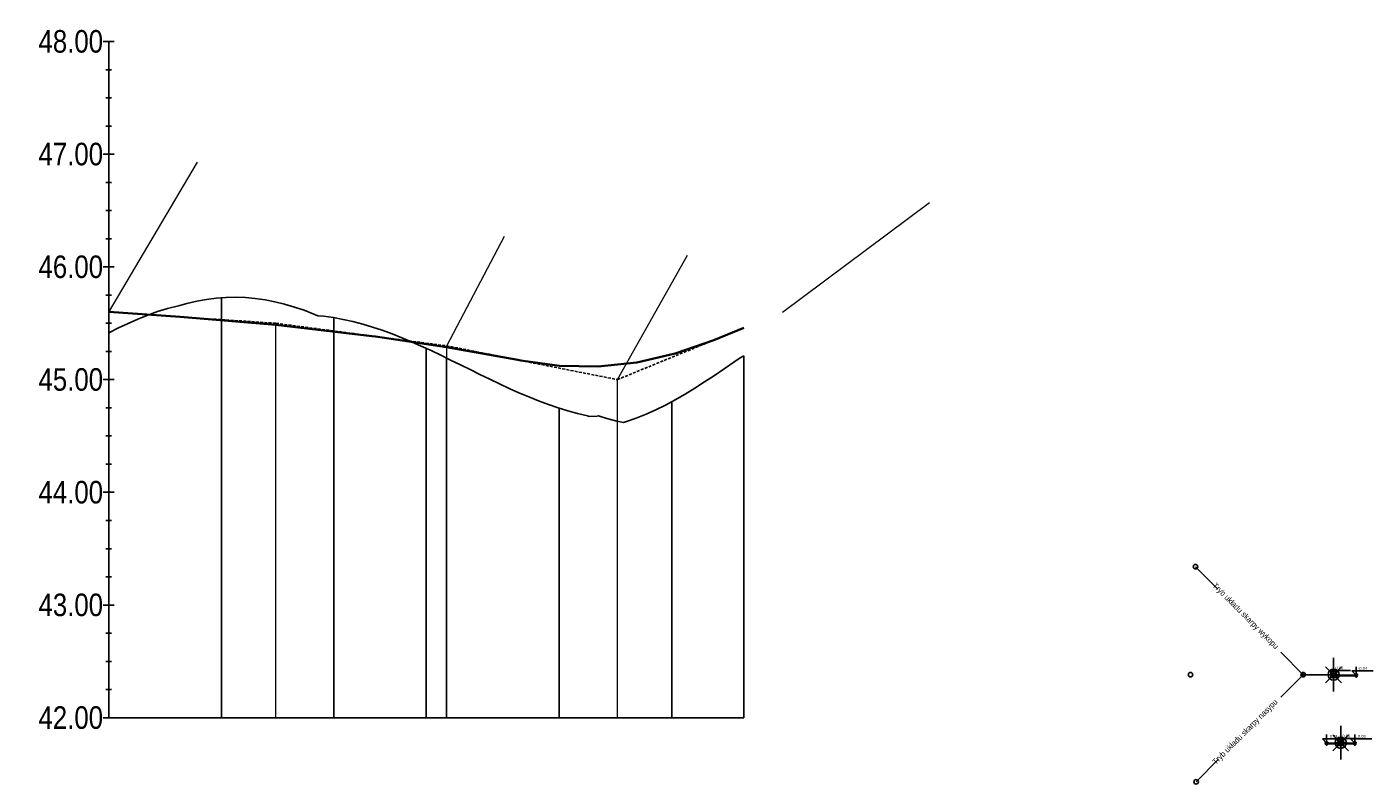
# Model space of a CAD drawing. Header units: metres. Extents: x 0 to 5465380, y 0 to 5925815.
# Tile 128 of 141: x 5464170 to 5464290, y 5925580 to 5925647. Entities that reach past the tile are written whole.
import ezdxf

# ---------------------------------------------------------------- set-up
doc = ezdxf.new("R2010")
doc.units = ezdxf.units.M
doc.linetypes.add('HIDDEN', pattern=[0.375, 0.25, -0.125])
doc.layers.add('$DR - spadki nawierzchni', color=250, linetype='Continuous', lineweight=0)
for name, color, linetype in [('$DR - wymiary', 7, 'Continuous'), ('AecObjExplode_rys 1_Vport_D5A', 7, 'Continuous'), ('AecObjExplode_rys 3_Vport_DDD', 7, 'Continuous'), ('AecObjExplode_rys 4_Vport_E22', 7, 'Continuous'), ('C-DROGI-PROFILE', 7, 'Continuous'), ('C-DROGI-PROFILE-WIDOKI', 7, 'Continuous'), ('C-DROGI-ZESPOLY', 7, 'Continuous')]:
    doc.layers.add(name, color=color, linetype=linetype)
doc.styles.add('ARIAL 2', font='ARIALN.TTF')
doc.styles.get("Standard").update_dxf_attribs({"font": 'arial.ttf'})

# ---------------------------------------------------------------- blocks, each defined once
blk = doc.blocks.new('kota')
at = {"color": 0, "linetype": 'ByBlock', "lineweight": -2}
for p, q in [((2, 0.5), (-0.5, 0.5)), ((-0.5, 0.5), (0, 0)), ((0, 0), (0, 1))]:
    blk.add_line(p, q, dxfattribs=at)
blk = doc.blocks.new('AecObjExplode_rys 1_Vport_D5A')
at = {"layer": 'C-DROGI-ZESPOLY', "linetype": 'Continuous', "lineweight": -3}
for points in [[(5464286.41, 5925589.48), (5464288.41, 5925589.44), (5464288.41, 5925589.34), (5464286.41, 5925589.38)], [(5464287.04, 5925583.44), (5464285.79, 5925583.41), (5464285.79, 5925583.31), (5464287.04, 5925583.34)], [(5464287.04, 5925583.44), (5464288.29, 5925583.41), (5464288.29, 5925583.31), (5464287.04, 5925583.34)]]:
    blk.add_hatch(color=255, dxfattribs=at).paths.add_polyline_path(points)
at = {"layer": '$DR - wymiary', "color": 1, "linetype": 'Continuous', "lineweight": -3}
for p, q in [((5464276.14, 5925597.06), (5464274.14, 5925599.06)), ((5464283.71, 5925589.48), (5464281.71, 5925591.48)), ((5464283.71, 5925589.48), (5464281.71, 5925587.48)), ((5464276.2, 5925581.97), (5464274.2, 5925579.97))]:
    blk.add_line(p, q, dxfattribs=at)
at = {"layer": 'C-DROGI-PROFILE', "color": 94, "linetype": 'Continuous', "lineweight": -3}
for p, q in [((5464185.48, 5925622.62), (5464186.34, 5925622.78)), ((5464186.34, 5925622.78), (5464187.21, 5925622.89)), ((5464187.21, 5925622.89), (5464188.08, 5925622.95)), ((5464188.08, 5925622.95), (5464188.95, 5925622.97)), ((5464188.95, 5925622.97), (5464189.81, 5925622.94)), ((5464189.81, 5925622.94), (5464190.68, 5925622.86)), ((5464190.68, 5925622.86), (5464191.55, 5925622.74)), ((5464191.55, 5925622.74), (5464192.41, 5925622.57)), ((5464181.14, 5925621.38), (5464182.01, 5925621.69)), ((5464182.01, 5925621.69), (5464182.88, 5925621.96)), ((5464182.88, 5925621.96), (5464183.74, 5925622.19)), ((5464183.74, 5925622.19), (5464183.98, 5925622.25)), ((5464183.98, 5925622.25), (5464184.61, 5925622.42)), ((5464184.61, 5925622.42), (5464185.48, 5925622.62)), ((5464192.41, 5925622.57), (5464193.28, 5925622.36)), ((5464193.28, 5925622.36), (5464194.15, 5925622.1)), ((5464194.15, 5925622.1), (5464195.02, 5925621.81)), ((5464195.02, 5925621.81), (5464195.88, 5925621.47)), ((5464178.54, 5925620.24), (5464179.41, 5925620.65)), ((5464179.41, 5925620.65), (5464180.27, 5925621.03)), ((5464180.27, 5925621.03), (5464181.14, 5925621.38)), ((5464195.88, 5925621.47), (5464196.23, 5925621.32)), ((5464196.23, 5925621.32), (5464196.75, 5925621.28)), ((5464196.75, 5925621.28), (5464197.62, 5925621.16)), ((5464197.62, 5925621.16), (5464198.48, 5925621)), ((5464198.48, 5925621), (5464199.35, 5925620.81)), ((5464199.35, 5925620.81), (5464200.22, 5925620.58)), ((5464200.22, 5925620.58), (5464201.09, 5925620.32)), ((5464177.67, 5925619.81), (5464178.54, 5925620.24)), ((5464201.09, 5925620.32), (5464201.95, 5925620.04)), ((5464201.95, 5925620.04), (5464202.82, 5925619.72)), ((5464202.82, 5925619.72), (5464203.69, 5925619.38)), ((5464203.69, 5925619.38), (5464204.55, 5925619.02)), ((5464204.55, 5925619.02), (5464205.42, 5925618.63)), ((5464205.42, 5925618.63), (5464206.29, 5925618.24)), ((5464206.29, 5925618.24), (5464207.16, 5925617.83)), ((5464207.16, 5925617.83), (5464208.02, 5925617.4)), ((5464208.02, 5925617.4), (5464208.89, 5925616.98)), ((5464208.89, 5925616.98), (5464209.76, 5925616.55)), ((5464232.3, 5925616.61), (5464233.17, 5925617.21)), ((5464233.17, 5925617.21), (5464233.73, 5925617.6)), ((5464233.73, 5925617.6), (5464234.04, 5925617.78)), ((5464209.76, 5925616.55), (5464210.62, 5925616.12)), ((5464210.62, 5925616.12), (5464211.49, 5925615.7)), ((5464211.49, 5925615.7), (5464212.36, 5925615.28)), ((5464230.57, 5925615.45), (5464231.44, 5925616.02)), ((5464231.44, 5925616.02), (5464232.3, 5925616.61)), ((5464212.36, 5925615.28), (5464213.23, 5925614.88)), ((5464213.23, 5925614.88), (5464214.09, 5925614.49)), ((5464214.09, 5925614.49), (5464214.96, 5925614.12)), ((5464228.84, 5925614.37), (5464229.7, 5925614.9)), ((5464229.7, 5925614.9), (5464230.57, 5925615.45)), ((5464214.96, 5925614.12), (5464215.83, 5925613.77)), ((5464215.83, 5925613.77), (5464216.7, 5925613.45)), ((5464216.7, 5925613.45), (5464217.56, 5925613.15)), ((5464226.23, 5925612.97), (5464227.1, 5925613.4)), ((5464227.1, 5925613.4), (5464227.97, 5925613.87)), ((5464227.97, 5925613.87), (5464228.84, 5925614.37)), ((5464217.56, 5925613.15), (5464218.43, 5925612.88)), ((5464218.43, 5925612.88), (5464219.3, 5925612.64)), ((5464219.3, 5925612.64), (5464220.16, 5925612.44)), ((5464220.16, 5925612.44), (5464220.33, 5925612.4)), ((5464220.33, 5925612.4), (5464221.03, 5925612.43)), ((5464221.03, 5925612.43), (5464221.15, 5925612.44)), ((5464221.15, 5925612.44), (5464221.9, 5925612.21)), ((5464221.9, 5925612.21), (5464222.77, 5925611.98)), ((5464222.77, 5925611.98), (5464223.36, 5925611.86)), ((5464223.63, 5925611.94), (5464224.5, 5925612.24)), ((5464224.5, 5925612.24), (5464225.37, 5925612.58)), ((5464225.37, 5925612.58), (5464226.23, 5925612.97)), ((5464223.36, 5925611.86), (5464223.63, 5925611.94))]:
    blk.add_line(p, q, dxfattribs=at)
at = {"layer": 'C-DROGI-PROFILE', "color": 190, "linetype": 'Continuous', "lineweight": 35}
for p, q in [((5464177.67, 5925621.66), (5464184.01, 5925621.23)), ((5464201.04, 5925619.53), (5464201.34, 5925619.49)), ((5464231.39, 5925619.17), (5464234.04, 5925620.25)), ((5464214, 5925617.41), (5464214.26, 5925617.35))]:
    blk.add_line(p, q, dxfattribs=at)
at = {"layer": 'C-DROGI-PROFILE', "color": 7, "linetype": 'HIDDEN', "lineweight": -3}
for p, q in [((5464184.01, 5925621.23), (5464192.52, 5925620.66)), ((5464192.52, 5925620.66), (5464201.04, 5925619.53)), ((5464201.34, 5925619.49), (5464207.67, 5925618.66)), ((5464222.83, 5925615.66), (5464231.39, 5925619.17)), ((5464207.67, 5925618.66), (5464214, 5925617.41)), ((5464214.26, 5925617.35), (5464222.83, 5925615.66))]:
    blk.add_line(p, q, dxfattribs=at)
at = {"layer": 'C-DROGI-PROFILE', "color": 4, "linetype": 'Continuous', "lineweight": 35}
for points in [[(5464184.01, 5925621.23), (5464192.52, 5925620.52), (5464201.04, 5925619.53)], [(5464201.34, 5925619.49), (5464207.67, 5925618.55), (5464214, 5925617.41)], [(5464214.26, 5925617.35), (5464217.69, 5925616.88), (5464221.12, 5925616.83), (5464224.54, 5925617.19), (5464227.97, 5925617.97), (5464231.39, 5925619.17)]]:
    blk.add_lwpolyline(points, dxfattribs=at)
at = {"layer": 'C-DROGI-PROFILE-WIDOKI', "color": 7, "linetype": 'Continuous', "lineweight": -3}
for p, q in [((5464177.17, 5925645.66), (5464178.17, 5925645.66)), ((5464177.67, 5925585.66), (5464177.67, 5925645.66)), ((5464177.42, 5925643.16), (5464177.92, 5925643.16)), ((5464177.42, 5925640.66), (5464177.92, 5925640.66)), ((5464177.42, 5925638.16), (5464177.92, 5925638.16)), ((5464177.17, 5925635.66), (5464178.17, 5925635.66)), ((5464177.42, 5925633.16), (5464177.92, 5925633.16)), ((5464177.42, 5925630.66), (5464177.92, 5925630.66)), ((5464177.42, 5925628.16), (5464177.92, 5925628.16)), ((5464177.17, 5925625.66), (5464178.17, 5925625.66)), ((5464177.42, 5925623.16), (5464177.92, 5925623.16)), ((5464187.67, 5925585.66), (5464187.67, 5925622.92)), ((5464177.42, 5925620.66), (5464177.92, 5925620.66)), ((5464197.67, 5925585.66), (5464197.67, 5925621.15)), ((5464177.42, 5925618.16), (5464177.92, 5925618.16)), ((5464207.67, 5925585.66), (5464207.67, 5925617.58)), ((5464234.04, 5925585.66), (5464234.04, 5925617.78)), ((5464177.17, 5925615.66), (5464178.17, 5925615.66)), ((5464227.67, 5925585.66), (5464227.67, 5925613.71)), ((5464177.42, 5925613.16), (5464177.92, 5925613.16)), ((5464217.67, 5925585.66), (5464217.67, 5925613.11)), ((5464177.42, 5925610.66), (5464177.92, 5925610.66)), ((5464177.42, 5925608.16), (5464177.92, 5925608.16)), ((5464177.17, 5925605.66), (5464178.17, 5925605.66)), ((5464177.42, 5925603.16), (5464177.92, 5925603.16)), ((5464177.42, 5925600.66), (5464177.92, 5925600.66)), ((5464177.42, 5925598.16), (5464177.92, 5925598.16)), ((5464177.17, 5925595.66), (5464178.17, 5925595.66)), ((5464177.42, 5925593.16), (5464177.92, 5925593.16)), ((5464177.42, 5925590.66), (5464177.92, 5925590.66)), ((5464177.42, 5925588.16), (5464177.92, 5925588.16)), ((5464177.17, 5925585.66), (5464234.04, 5925585.66))]:
    blk.add_line(p, q, dxfattribs=at)
at = {"layer": 'C-DROGI-PROFILE-WIDOKI', "color": 8, "linetype": 'Continuous', "lineweight": -3}
for p, q in [((5464177.67, 5925585.66), (5464177.67, 5925619.81)), ((5464205.86, 5925585.66), (5464205.86, 5925618.44)), ((5464234.04, 5925585.66), (5464234.04, 5925617.78))]:
    blk.add_line(p, q, dxfattribs=at)
at = {"layer": 'C-DROGI-ZESPOLY', "color": 1, "linetype": 'Continuous', "lineweight": -3}
for p, q in [((5464286.41, 5925590.98), (5464286.41, 5925587.98)), ((5464287.04, 5925584.94), (5464287.04, 5925581.94))]:
    blk.add_line(p, q, dxfattribs=at)
at = {"layer": 'C-DROGI-ZESPOLY', "color": 161, "linetype": 'Continuous', "lineweight": -3}
for p, q in [((5464286.41, 5925589.48), (5464283.71, 5925589.48)), ((5464286.41, 5925589.48), (5464288.41, 5925589.44)), ((5464287.04, 5925583.44), (5464285.79, 5925583.41)), ((5464287.04, 5925583.44), (5464288.29, 5925583.41))]:
    blk.add_line(p, q, dxfattribs=at)
at = {"layer": 'C-DROGI-ZESPOLY', "color": 6, "linetype": 'Continuous', "lineweight": -3}
for p, q in [((5464286.41, 5925589.48), (5464283.71, 5925589.48)), ((5464286.41, 5925589.38), (5464286.41, 5925589.48)), ((5464288.41, 5925589.34), (5464286.41, 5925589.38)), ((5464288.41, 5925589.44), (5464288.41, 5925589.34)), ((5464285.79, 5925583.41), (5464285.79, 5925583.31)), ((5464285.79, 5925583.31), (5464287.04, 5925583.34)), ((5464287.04, 5925583.34), (5464287.04, 5925583.44)), ((5464287.04, 5925583.34), (5464287.04, 5925583.44)), ((5464288.29, 5925583.31), (5464287.04, 5925583.34)), ((5464288.29, 5925583.41), (5464288.29, 5925583.31))]:
    blk.add_line(p, q, dxfattribs=at)
at = {"layer": 'C-DROGI-ZESPOLY', "color": 7, "linetype": 'Continuous', "lineweight": -3}
for p, q in [((5464285.7, 5925588.77), (5464287.12, 5925590.19)), ((5464285.7, 5925590.19), (5464287.12, 5925588.77)), ((5464285.91, 5925589.48), (5464286.91, 5925589.48)), ((5464286.41, 5925588.98), (5464286.41, 5925589.98)), ((5464286.33, 5925582.73), (5464287.74, 5925584.14)), ((5464286.33, 5925584.14), (5464287.74, 5925582.73)), ((5464286.54, 5925583.44), (5464287.54, 5925583.44)), ((5464287.04, 5925582.94), (5464287.04, 5925583.94))]:
    blk.add_line(p, q, dxfattribs=at)
at = {"layer": 'C-DROGI-ZESPOLY', "color": 9, "linetype": 'Continuous', "lineweight": -3}
for p, q in [((5464286.41, 5925589.48), (5464288.41, 5925589.44)), ((5464286.41, 5925589.38), (5464286.41, 5925589.48)), ((5464288.41, 5925589.34), (5464286.41, 5925589.38)), ((5464288.41, 5925589.44), (5464288.41, 5925589.34)), ((5464287.04, 5925583.44), (5464285.79, 5925583.41)), ((5464285.79, 5925583.41), (5464285.79, 5925583.31)), ((5464285.79, 5925583.31), (5464287.04, 5925583.34)), ((5464287.04, 5925583.44), (5464288.29, 5925583.41)), ((5464287.04, 5925583.34), (5464287.04, 5925583.44)), ((5464287.04, 5925583.34), (5464287.04, 5925583.44)), ((5464288.29, 5925583.31), (5464287.04, 5925583.34)), ((5464288.29, 5925583.41), (5464288.29, 5925583.31))]:
    blk.add_line(p, q, dxfattribs=at)
at = {"layer": 'C-DROGI-ZESPOLY', "color": 7, "linetype": 'Continuous', "lineweight": -3}
for points in [[(5464286.16, 5925589.23), (5464286.16, 5925589.73), (5464286.66, 5925589.73), (5464286.66, 5925589.23), (5464286.16, 5925589.23)], [(5464286.79, 5925583.19), (5464286.79, 5925583.69), (5464287.29, 5925583.69), (5464287.29, 5925583.19), (5464286.79, 5925583.19)]]:
    blk.add_lwpolyline(points, dxfattribs=at)
at = {"layer": 'C-DROGI-ZESPOLY', "color": 1, "linetype": 'Continuous', "lineweight": -3}
for centre, radius in [((5464274.14, 5925599.06), 0.2), ((5464273.71, 5925589.48), 0.2), ((5464283.71, 5925589.48), 0.2), ((5464286.41, 5925589.48), 0.125), ((5464288.41, 5925589.44), 0.125), ((5464285.79, 5925583.41), 0.125), ((5464287.04, 5925583.44), 0.125), ((5464287.04, 5925583.44), 0.125), ((5464288.29, 5925583.41), 0.125), ((5464274.2, 5925579.97), 0.2)]:
    blk.add_circle(centre, radius, dxfattribs=at)
at = {"layer": 'C-DROGI-ZESPOLY', "color": 9, "linetype": 'Continuous', "lineweight": -3}
blk.add_circle((5464283.71, 5925589.48), 0.075, dxfattribs=at)
at = {"layer": 'C-DROGI-ZESPOLY', "color": 7, "linetype": 'Continuous', "lineweight": -3}
for centre in [(5464286.41, 5925589.48), (5464287.04, 5925583.44)]:
    blk.add_circle(centre, 0.5, dxfattribs=at)
at = {"layer": 'C-DROGI-ZESPOLY', "color": 9, "linetype": 'HIDDEN', "lineweight": -3}
for centre in [(5464286.41, 5925589.48), (5464286.41, 5925589.38), (5464288.41, 5925589.34), (5464285.79, 5925583.31), (5464287.04, 5925583.34), (5464287.04, 5925583.34), (5464288.29, 5925583.31)]:
    blk.add_circle(centre, 0.075, dxfattribs=at)
at = {"layer": '$DR - wymiary', "color": 7, "linetype": 'Continuous', "lineweight": -3, "xscale": 0.7500000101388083, "yscale": 0.7500000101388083, "zscale": 0.7500000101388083}
for p in [(5464286.41, 5925589.48), (5464288.41, 5925589.44), (5464285.79, 5925583.41), (5464287.04, 5925583.44), (5464287.04, 5925583.44), (5464288.29, 5925583.41)]:
    blk.add_blockref('kota', p, dxfattribs=at)
at = {"layer": 'C-DROGI-PROFILE-WIDOKI', "color": 7, "linetype": 'Continuous', "lineweight": -3, "char_height": 2, "attachment_point": 6, "style": 'ARIAL 2'}
for s, insert in [('48.00', (5464177.17, 5925645.66)), ('47.00', (5464177.17, 5925635.66)), ('46.00', (5464177.17, 5925625.66)), ('45.00', (5464177.17, 5925615.66)), ('44.00', (5464177.17, 5925605.66)), ('43.00', (5464177.17, 5925595.66)), ('42.00', (5464177.17, 5925585.66))]:
    blk.add_mtext(s, dxfattribs=dict(at, insert=insert))
at = {"layer": 'C-DROGI-ZESPOLY', "color": 7, "linetype": 'Continuous', "lineweight": -3, "char_height": 0.5, "attachment_point": 6, "style": 'ARIAL 2'}
for s, insert, rotation in [('Tryb układu skarpy wykopu', (5464281.36, 5925591.84), 315), ('Tryb układu skarpy nasypu', (5464281.36, 5925587.13), 45)]:
    blk.add_mtext(s, dxfattribs=dict(at, insert=insert, rotation=rotation))
at = {"layer": 'C-DROGI-ZESPOLY', "color": 7, "linetype": 'Continuous', "lineweight": -3, "char_height": 0.25, "attachment_point": 7}
for s, insert in [('0.00', (5464286.58, 5925589.95)), ('-0.04', (5464288.58, 5925589.91)), ('-0.03', (5464285.95, 5925583.88)), ('0.00', (5464287.2, 5925583.9)), ('0.00', (5464287.2, 5925583.9)), ('-0.03', (5464288.45, 5925583.88))]:
    blk.add_mtext(s, dxfattribs=dict(at, insert=insert))
blk = doc.blocks.new('AecObjExplode_rys 4_Vport_E22')
at = {"layer": 'C-DROGI-ZESPOLY', "linetype": 'Continuous', "lineweight": -3}
for points in [[(5464286.41, 5925589.48), (5464288.41, 5925589.44), (5464288.41, 5925589.34), (5464286.41, 5925589.38)], [(5464287.04, 5925583.44), (5464285.79, 5925583.41), (5464285.79, 5925583.31), (5464287.04, 5925583.34)], [(5464287.04, 5925583.44), (5464288.29, 5925583.41), (5464288.29, 5925583.31), (5464287.04, 5925583.34)]]:
    blk.add_hatch(color=255, dxfattribs=at).paths.add_polyline_path(points)
at = {"layer": '$DR - wymiary', "color": 1, "linetype": 'Continuous', "lineweight": -3}
for p, q in [((5464276.14, 5925597.06), (5464274.14, 5925599.06)), ((5464283.71, 5925589.48), (5464281.71, 5925591.48)), ((5464283.71, 5925589.48), (5464281.71, 5925587.48)), ((5464276.2, 5925581.97), (5464274.2, 5925579.97))]:
    blk.add_line(p, q, dxfattribs=at)
at = {"layer": 'C-DROGI-PROFILE', "color": 94, "linetype": 'Continuous', "lineweight": -3}
for p, q in [((5464185.48, 5925622.62), (5464186.34, 5925622.78)), ((5464186.34, 5925622.78), (5464187.21, 5925622.89)), ((5464187.21, 5925622.89), (5464188.08, 5925622.95)), ((5464188.08, 5925622.95), (5464188.95, 5925622.97)), ((5464188.95, 5925622.97), (5464189.81, 5925622.94)), ((5464189.81, 5925622.94), (5464190.68, 5925622.86)), ((5464190.68, 5925622.86), (5464191.55, 5925622.74)), ((5464191.55, 5925622.74), (5464192.41, 5925622.57)), ((5464181.14, 5925621.38), (5464182.01, 5925621.69)), ((5464182.01, 5925621.69), (5464182.88, 5925621.96)), ((5464182.88, 5925621.96), (5464183.74, 5925622.19)), ((5464183.74, 5925622.19), (5464183.98, 5925622.25)), ((5464183.98, 5925622.25), (5464184.61, 5925622.42)), ((5464184.61, 5925622.42), (5464185.48, 5925622.62)), ((5464192.41, 5925622.57), (5464193.28, 5925622.36)), ((5464193.28, 5925622.36), (5464194.15, 5925622.1)), ((5464194.15, 5925622.1), (5464195.02, 5925621.81)), ((5464195.02, 5925621.81), (5464195.88, 5925621.47)), ((5464178.54, 5925620.24), (5464179.41, 5925620.65)), ((5464179.41, 5925620.65), (5464180.27, 5925621.03)), ((5464180.27, 5925621.03), (5464181.14, 5925621.38)), ((5464195.88, 5925621.47), (5464196.23, 5925621.32)), ((5464196.23, 5925621.32), (5464196.75, 5925621.28)), ((5464196.75, 5925621.28), (5464197.62, 5925621.16)), ((5464197.62, 5925621.16), (5464198.48, 5925621)), ((5464198.48, 5925621), (5464199.35, 5925620.81)), ((5464199.35, 5925620.81), (5464200.22, 5925620.58)), ((5464200.22, 5925620.58), (5464201.09, 5925620.32)), ((5464177.67, 5925619.81), (5464178.54, 5925620.24)), ((5464201.09, 5925620.32), (5464201.95, 5925620.04)), ((5464201.95, 5925620.04), (5464202.82, 5925619.72)), ((5464202.82, 5925619.72), (5464203.69, 5925619.38)), ((5464203.69, 5925619.38), (5464204.55, 5925619.02)), ((5464204.55, 5925619.02), (5464205.42, 5925618.63)), ((5464205.42, 5925618.63), (5464206.29, 5925618.24)), ((5464206.29, 5925618.24), (5464207.16, 5925617.83)), ((5464207.16, 5925617.83), (5464208.02, 5925617.4)), ((5464208.02, 5925617.4), (5464208.89, 5925616.98)), ((5464208.89, 5925616.98), (5464209.76, 5925616.55)), ((5464232.3, 5925616.61), (5464233.17, 5925617.21)), ((5464233.17, 5925617.21), (5464233.73, 5925617.6)), ((5464233.73, 5925617.6), (5464234.04, 5925617.78)), ((5464209.76, 5925616.55), (5464210.62, 5925616.12)), ((5464210.62, 5925616.12), (5464211.49, 5925615.7)), ((5464211.49, 5925615.7), (5464212.36, 5925615.28)), ((5464230.57, 5925615.45), (5464231.44, 5925616.02)), ((5464231.44, 5925616.02), (5464232.3, 5925616.61)), ((5464212.36, 5925615.28), (5464213.23, 5925614.88)), ((5464213.23, 5925614.88), (5464214.09, 5925614.49)), ((5464214.09, 5925614.49), (5464214.96, 5925614.12)), ((5464228.84, 5925614.37), (5464229.7, 5925614.9)), ((5464229.7, 5925614.9), (5464230.57, 5925615.45)), ((5464214.96, 5925614.12), (5464215.83, 5925613.77)), ((5464215.83, 5925613.77), (5464216.7, 5925613.45)), ((5464216.7, 5925613.45), (5464217.56, 5925613.15)), ((5464226.23, 5925612.97), (5464227.1, 5925613.4)), ((5464227.1, 5925613.4), (5464227.97, 5925613.87)), ((5464227.97, 5925613.87), (5464228.84, 5925614.37)), ((5464217.56, 5925613.15), (5464218.43, 5925612.88)), ((5464218.43, 5925612.88), (5464219.3, 5925612.64)), ((5464219.3, 5925612.64), (5464220.16, 5925612.44)), ((5464220.16, 5925612.44), (5464220.33, 5925612.4)), ((5464220.33, 5925612.4), (5464221.03, 5925612.43)), ((5464221.03, 5925612.43), (5464221.15, 5925612.44)), ((5464221.15, 5925612.44), (5464221.9, 5925612.21)), ((5464221.9, 5925612.21), (5464222.77, 5925611.98)), ((5464222.77, 5925611.98), (5464223.36, 5925611.86)), ((5464223.63, 5925611.94), (5464224.5, 5925612.24)), ((5464224.5, 5925612.24), (5464225.37, 5925612.58)), ((5464225.37, 5925612.58), (5464226.23, 5925612.97)), ((5464223.36, 5925611.86), (5464223.63, 5925611.94))]:
    blk.add_line(p, q, dxfattribs=at)
at = {"layer": 'C-DROGI-PROFILE', "color": 190, "linetype": 'Continuous', "lineweight": 35}
for p, q in [((5464177.67, 5925621.66), (5464184.01, 5925621.23)), ((5464201.04, 5925619.53), (5464201.34, 5925619.49)), ((5464231.39, 5925619.17), (5464234.04, 5925620.25)), ((5464214, 5925617.41), (5464214.26, 5925617.35))]:
    blk.add_line(p, q, dxfattribs=at)
at = {"layer": 'C-DROGI-PROFILE', "color": 7, "linetype": 'HIDDEN', "lineweight": -3}
for p, q in [((5464184.01, 5925621.23), (5464192.52, 5925620.66)), ((5464192.52, 5925620.66), (5464201.04, 5925619.53)), ((5464201.34, 5925619.49), (5464207.67, 5925618.66)), ((5464222.83, 5925615.66), (5464231.39, 5925619.17)), ((5464207.67, 5925618.66), (5464214, 5925617.41)), ((5464214.26, 5925617.35), (5464222.83, 5925615.66))]:
    blk.add_line(p, q, dxfattribs=at)
at = {"layer": 'C-DROGI-PROFILE', "color": 4, "linetype": 'Continuous', "lineweight": 35}
for points in [[(5464184.01, 5925621.23), (5464192.52, 5925620.52), (5464201.04, 5925619.53)], [(5464201.34, 5925619.49), (5464207.67, 5925618.55), (5464214, 5925617.41)], [(5464214.26, 5925617.35), (5464217.69, 5925616.88), (5464221.12, 5925616.83), (5464224.54, 5925617.19), (5464227.97, 5925617.97), (5464231.39, 5925619.17)]]:
    blk.add_lwpolyline(points, dxfattribs=at)
at = {"layer": 'C-DROGI-PROFILE-WIDOKI', "color": 7, "linetype": 'Continuous', "lineweight": -3}
for p, q in [((5464177.17, 5925645.66), (5464178.17, 5925645.66)), ((5464177.67, 5925585.66), (5464177.67, 5925645.66)), ((5464177.42, 5925643.16), (5464177.92, 5925643.16)), ((5464177.42, 5925640.66), (5464177.92, 5925640.66)), ((5464177.42, 5925638.16), (5464177.92, 5925638.16)), ((5464177.17, 5925635.66), (5464178.17, 5925635.66)), ((5464177.42, 5925633.16), (5464177.92, 5925633.16)), ((5464177.42, 5925630.66), (5464177.92, 5925630.66)), ((5464177.42, 5925628.16), (5464177.92, 5925628.16)), ((5464177.17, 5925625.66), (5464178.17, 5925625.66)), ((5464177.42, 5925623.16), (5464177.92, 5925623.16)), ((5464187.67, 5925585.66), (5464187.67, 5925622.92)), ((5464177.42, 5925620.66), (5464177.92, 5925620.66)), ((5464197.67, 5925585.66), (5464197.67, 5925621.15)), ((5464177.42, 5925618.16), (5464177.92, 5925618.16)), ((5464207.67, 5925585.66), (5464207.67, 5925617.58)), ((5464234.04, 5925585.66), (5464234.04, 5925617.78)), ((5464177.17, 5925615.66), (5464178.17, 5925615.66)), ((5464227.67, 5925585.66), (5464227.67, 5925613.71)), ((5464177.42, 5925613.16), (5464177.92, 5925613.16)), ((5464217.67, 5925585.66), (5464217.67, 5925613.11)), ((5464177.42, 5925610.66), (5464177.92, 5925610.66)), ((5464177.42, 5925608.16), (5464177.92, 5925608.16)), ((5464177.17, 5925605.66), (5464178.17, 5925605.66)), ((5464177.42, 5925603.16), (5464177.92, 5925603.16)), ((5464177.42, 5925600.66), (5464177.92, 5925600.66)), ((5464177.42, 5925598.16), (5464177.92, 5925598.16)), ((5464177.17, 5925595.66), (5464178.17, 5925595.66)), ((5464177.42, 5925593.16), (5464177.92, 5925593.16)), ((5464177.42, 5925590.66), (5464177.92, 5925590.66)), ((5464177.42, 5925588.16), (5464177.92, 5925588.16)), ((5464177.17, 5925585.66), (5464234.04, 5925585.66))]:
    blk.add_line(p, q, dxfattribs=at)
at = {"layer": 'C-DROGI-PROFILE-WIDOKI', "color": 8, "linetype": 'Continuous', "lineweight": -3}
for p, q in [((5464177.67, 5925585.66), (5464177.67, 5925619.81)), ((5464205.86, 5925585.66), (5464205.86, 5925618.44)), ((5464234.04, 5925585.66), (5464234.04, 5925617.78))]:
    blk.add_line(p, q, dxfattribs=at)
at = {"layer": 'C-DROGI-ZESPOLY', "color": 1, "linetype": 'Continuous', "lineweight": -3}
for p, q in [((5464286.41, 5925590.98), (5464286.41, 5925587.98)), ((5464287.04, 5925584.94), (5464287.04, 5925581.94))]:
    blk.add_line(p, q, dxfattribs=at)
at = {"layer": 'C-DROGI-ZESPOLY', "color": 161, "linetype": 'Continuous', "lineweight": -3}
for p, q in [((5464286.41, 5925589.48), (5464283.71, 5925589.48)), ((5464286.41, 5925589.48), (5464288.41, 5925589.44)), ((5464287.04, 5925583.44), (5464285.79, 5925583.41)), ((5464287.04, 5925583.44), (5464288.29, 5925583.41))]:
    blk.add_line(p, q, dxfattribs=at)
at = {"layer": 'C-DROGI-ZESPOLY', "color": 6, "linetype": 'Continuous', "lineweight": -3}
for p, q in [((5464286.41, 5925589.48), (5464283.71, 5925589.48)), ((5464286.41, 5925589.38), (5464286.41, 5925589.48)), ((5464288.41, 5925589.34), (5464286.41, 5925589.38)), ((5464288.41, 5925589.44), (5464288.41, 5925589.34)), ((5464285.79, 5925583.41), (5464285.79, 5925583.31)), ((5464285.79, 5925583.31), (5464287.04, 5925583.34)), ((5464287.04, 5925583.34), (5464287.04, 5925583.44)), ((5464287.04, 5925583.34), (5464287.04, 5925583.44)), ((5464288.29, 5925583.31), (5464287.04, 5925583.34)), ((5464288.29, 5925583.41), (5464288.29, 5925583.31))]:
    blk.add_line(p, q, dxfattribs=at)
at = {"layer": 'C-DROGI-ZESPOLY', "color": 7, "linetype": 'Continuous', "lineweight": -3}
for p, q in [((5464285.7, 5925588.77), (5464287.12, 5925590.19)), ((5464285.7, 5925590.19), (5464287.12, 5925588.77)), ((5464285.91, 5925589.48), (5464286.91, 5925589.48)), ((5464286.41, 5925588.98), (5464286.41, 5925589.98)), ((5464286.33, 5925582.73), (5464287.74, 5925584.14)), ((5464286.33, 5925584.14), (5464287.74, 5925582.73)), ((5464286.54, 5925583.44), (5464287.54, 5925583.44)), ((5464287.04, 5925582.94), (5464287.04, 5925583.94))]:
    blk.add_line(p, q, dxfattribs=at)
at = {"layer": 'C-DROGI-ZESPOLY', "color": 9, "linetype": 'Continuous', "lineweight": -3}
for p, q in [((5464286.41, 5925589.48), (5464288.41, 5925589.44)), ((5464286.41, 5925589.38), (5464286.41, 5925589.48)), ((5464288.41, 5925589.34), (5464286.41, 5925589.38)), ((5464288.41, 5925589.44), (5464288.41, 5925589.34)), ((5464287.04, 5925583.44), (5464285.79, 5925583.41)), ((5464285.79, 5925583.41), (5464285.79, 5925583.31)), ((5464285.79, 5925583.31), (5464287.04, 5925583.34)), ((5464287.04, 5925583.44), (5464288.29, 5925583.41)), ((5464287.04, 5925583.34), (5464287.04, 5925583.44)), ((5464287.04, 5925583.34), (5464287.04, 5925583.44)), ((5464288.29, 5925583.31), (5464287.04, 5925583.34)), ((5464288.29, 5925583.41), (5464288.29, 5925583.31))]:
    blk.add_line(p, q, dxfattribs=at)
at = {"layer": 'C-DROGI-ZESPOLY', "color": 7, "linetype": 'Continuous', "lineweight": -3}
for points in [[(5464286.16, 5925589.23), (5464286.16, 5925589.73), (5464286.66, 5925589.73), (5464286.66, 5925589.23), (5464286.16, 5925589.23)], [(5464286.79, 5925583.19), (5464286.79, 5925583.69), (5464287.29, 5925583.69), (5464287.29, 5925583.19), (5464286.79, 5925583.19)]]:
    blk.add_lwpolyline(points, dxfattribs=at)
at = {"layer": 'C-DROGI-ZESPOLY', "color": 1, "linetype": 'Continuous', "lineweight": -3}
for centre, radius in [((5464274.14, 5925599.06), 0.2), ((5464273.71, 5925589.48), 0.2), ((5464283.71, 5925589.48), 0.2), ((5464286.41, 5925589.48), 0.125), ((5464288.41, 5925589.44), 0.125), ((5464285.79, 5925583.41), 0.125), ((5464287.04, 5925583.44), 0.125), ((5464287.04, 5925583.44), 0.125), ((5464288.29, 5925583.41), 0.125), ((5464274.2, 5925579.97), 0.2)]:
    blk.add_circle(centre, radius, dxfattribs=at)
at = {"layer": 'C-DROGI-ZESPOLY', "color": 9, "linetype": 'Continuous', "lineweight": -3}
blk.add_circle((5464283.71, 5925589.48), 0.075, dxfattribs=at)
at = {"layer": 'C-DROGI-ZESPOLY', "color": 7, "linetype": 'Continuous', "lineweight": -3}
for centre in [(5464286.41, 5925589.48), (5464287.04, 5925583.44)]:
    blk.add_circle(centre, 0.5, dxfattribs=at)
at = {"layer": 'C-DROGI-ZESPOLY', "color": 9, "linetype": 'HIDDEN', "lineweight": -3}
for centre in [(5464286.41, 5925589.48), (5464286.41, 5925589.38), (5464288.41, 5925589.34), (5464285.79, 5925583.31), (5464287.04, 5925583.34), (5464287.04, 5925583.34), (5464288.29, 5925583.31)]:
    blk.add_circle(centre, 0.075, dxfattribs=at)
at = {"layer": '$DR - wymiary', "color": 7, "linetype": 'Continuous', "lineweight": -3, "xscale": 0.7500000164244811, "yscale": 0.7500000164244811, "zscale": 0.7500000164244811}
for p in [(5464286.41, 5925589.48), (5464288.41, 5925589.44), (5464285.79, 5925583.41), (5464287.04, 5925583.44), (5464287.04, 5925583.44), (5464288.29, 5925583.41)]:
    blk.add_blockref('kota', p, dxfattribs=at)
at = {"layer": 'C-DROGI-PROFILE-WIDOKI', "color": 7, "linetype": 'Continuous', "lineweight": -3, "char_height": 2, "attachment_point": 6, "style": 'ARIAL 2'}
for s, insert in [('48.00', (5464177.17, 5925645.66)), ('47.00', (5464177.17, 5925635.66)), ('46.00', (5464177.17, 5925625.66)), ('45.00', (5464177.17, 5925615.66)), ('44.00', (5464177.17, 5925605.66)), ('43.00', (5464177.17, 5925595.66)), ('42.00', (5464177.17, 5925585.66))]:
    blk.add_mtext(s, dxfattribs=dict(at, insert=insert))
at = {"layer": 'C-DROGI-ZESPOLY', "color": 7, "linetype": 'Continuous', "lineweight": -3, "char_height": 0.5, "attachment_point": 6, "style": 'ARIAL 2'}
for s, insert, rotation in [('Tryb układu skarpy wykopu', (5464281.36, 5925591.84), 315), ('Tryb układu skarpy nasypu', (5464281.36, 5925587.13), 45)]:
    blk.add_mtext(s, dxfattribs=dict(at, insert=insert, rotation=rotation))
at = {"layer": 'C-DROGI-ZESPOLY', "color": 7, "linetype": 'Continuous', "lineweight": -3, "char_height": 0.25, "attachment_point": 7}
for s, insert in [('0.00', (5464286.58, 5925589.95)), ('-0.04', (5464288.58, 5925589.91)), ('-0.03', (5464285.95, 5925583.88)), ('0.00', (5464287.2, 5925583.9)), ('0.00', (5464287.2, 5925583.9)), ('-0.03', (5464288.45, 5925583.88))]:
    blk.add_mtext(s, dxfattribs=dict(at, insert=insert))
blk = doc.blocks.new('AecObjExplode_rys 3_Vport_DDD')
at = {"layer": 'C-DROGI-ZESPOLY', "linetype": 'Continuous', "lineweight": -3}
for points in [[(5464286.41, 5925589.48), (5464288.41, 5925589.44), (5464288.41, 5925589.34), (5464286.41, 5925589.38)], [(5464287.04, 5925583.44), (5464285.79, 5925583.41), (5464285.79, 5925583.31), (5464287.04, 5925583.34)], [(5464287.04, 5925583.44), (5464288.29, 5925583.41), (5464288.29, 5925583.31), (5464287.04, 5925583.34)]]:
    blk.add_hatch(color=255, dxfattribs=at).paths.add_polyline_path(points)
at = {"layer": '$DR - wymiary', "color": 1, "linetype": 'Continuous', "lineweight": -3}
for p, q in [((5464276.14, 5925597.06), (5464274.14, 5925599.06)), ((5464283.71, 5925589.48), (5464281.71, 5925591.48)), ((5464283.71, 5925589.48), (5464281.71, 5925587.48)), ((5464276.2, 5925581.97), (5464274.2, 5925579.97))]:
    blk.add_line(p, q, dxfattribs=at)
at = {"layer": 'C-DROGI-PROFILE', "color": 94, "linetype": 'Continuous', "lineweight": -3}
for p, q in [((5464185.48, 5925622.62), (5464186.34, 5925622.78)), ((5464186.34, 5925622.78), (5464187.21, 5925622.89)), ((5464187.21, 5925622.89), (5464188.08, 5925622.95)), ((5464188.08, 5925622.95), (5464188.95, 5925622.97)), ((5464188.95, 5925622.97), (5464189.81, 5925622.94)), ((5464189.81, 5925622.94), (5464190.68, 5925622.86)), ((5464190.68, 5925622.86), (5464191.55, 5925622.74)), ((5464191.55, 5925622.74), (5464192.41, 5925622.57)), ((5464181.14, 5925621.38), (5464182.01, 5925621.69)), ((5464182.01, 5925621.69), (5464182.88, 5925621.96)), ((5464182.88, 5925621.96), (5464183.74, 5925622.19)), ((5464183.74, 5925622.19), (5464183.98, 5925622.25)), ((5464183.98, 5925622.25), (5464184.61, 5925622.42)), ((5464184.61, 5925622.42), (5464185.48, 5925622.62)), ((5464192.41, 5925622.57), (5464193.28, 5925622.36)), ((5464193.28, 5925622.36), (5464194.15, 5925622.1)), ((5464194.15, 5925622.1), (5464195.02, 5925621.81)), ((5464195.02, 5925621.81), (5464195.88, 5925621.47)), ((5464178.54, 5925620.24), (5464179.41, 5925620.65)), ((5464179.41, 5925620.65), (5464180.27, 5925621.03)), ((5464180.27, 5925621.03), (5464181.14, 5925621.38)), ((5464195.88, 5925621.47), (5464196.23, 5925621.32)), ((5464196.23, 5925621.32), (5464196.75, 5925621.28)), ((5464196.75, 5925621.28), (5464197.62, 5925621.16)), ((5464197.62, 5925621.16), (5464198.48, 5925621)), ((5464198.48, 5925621), (5464199.35, 5925620.81)), ((5464199.35, 5925620.81), (5464200.22, 5925620.58)), ((5464200.22, 5925620.58), (5464201.09, 5925620.32)), ((5464177.67, 5925619.81), (5464178.54, 5925620.24)), ((5464201.09, 5925620.32), (5464201.95, 5925620.04)), ((5464201.95, 5925620.04), (5464202.82, 5925619.72)), ((5464202.82, 5925619.72), (5464203.69, 5925619.38)), ((5464203.69, 5925619.38), (5464204.55, 5925619.02)), ((5464204.55, 5925619.02), (5464205.42, 5925618.63)), ((5464205.42, 5925618.63), (5464206.29, 5925618.24)), ((5464206.29, 5925618.24), (5464207.16, 5925617.83)), ((5464207.16, 5925617.83), (5464208.02, 5925617.4)), ((5464208.02, 5925617.4), (5464208.89, 5925616.98)), ((5464208.89, 5925616.98), (5464209.76, 5925616.55)), ((5464232.3, 5925616.61), (5464233.17, 5925617.21)), ((5464233.17, 5925617.21), (5464233.73, 5925617.6)), ((5464233.73, 5925617.6), (5464234.04, 5925617.78)), ((5464209.76, 5925616.55), (5464210.62, 5925616.12)), ((5464210.62, 5925616.12), (5464211.49, 5925615.7)), ((5464211.49, 5925615.7), (5464212.36, 5925615.28)), ((5464230.57, 5925615.45), (5464231.44, 5925616.02)), ((5464231.44, 5925616.02), (5464232.3, 5925616.61)), ((5464212.36, 5925615.28), (5464213.23, 5925614.88)), ((5464213.23, 5925614.88), (5464214.09, 5925614.49)), ((5464214.09, 5925614.49), (5464214.96, 5925614.12)), ((5464228.84, 5925614.37), (5464229.7, 5925614.9)), ((5464229.7, 5925614.9), (5464230.57, 5925615.45)), ((5464214.96, 5925614.12), (5464215.83, 5925613.77)), ((5464215.83, 5925613.77), (5464216.7, 5925613.45)), ((5464216.7, 5925613.45), (5464217.56, 5925613.15)), ((5464226.23, 5925612.97), (5464227.1, 5925613.4)), ((5464227.1, 5925613.4), (5464227.97, 5925613.87)), ((5464227.97, 5925613.87), (5464228.84, 5925614.37)), ((5464217.56, 5925613.15), (5464218.43, 5925612.88)), ((5464218.43, 5925612.88), (5464219.3, 5925612.64)), ((5464219.3, 5925612.64), (5464220.16, 5925612.44)), ((5464220.16, 5925612.44), (5464220.33, 5925612.4)), ((5464220.33, 5925612.4), (5464221.03, 5925612.43)), ((5464221.03, 5925612.43), (5464221.15, 5925612.44)), ((5464221.15, 5925612.44), (5464221.9, 5925612.21)), ((5464221.9, 5925612.21), (5464222.77, 5925611.98)), ((5464222.77, 5925611.98), (5464223.36, 5925611.86)), ((5464223.63, 5925611.94), (5464224.5, 5925612.24)), ((5464224.5, 5925612.24), (5464225.37, 5925612.58)), ((5464225.37, 5925612.58), (5464226.23, 5925612.97)), ((5464223.36, 5925611.86), (5464223.63, 5925611.94))]:
    blk.add_line(p, q, dxfattribs=at)
at = {"layer": 'C-DROGI-PROFILE', "color": 190, "linetype": 'Continuous', "lineweight": 35}
for p, q in [((5464177.67, 5925621.66), (5464184.01, 5925621.23)), ((5464201.04, 5925619.53), (5464201.34, 5925619.49)), ((5464231.39, 5925619.17), (5464234.04, 5925620.25)), ((5464214, 5925617.41), (5464214.26, 5925617.35))]:
    blk.add_line(p, q, dxfattribs=at)
at = {"layer": 'C-DROGI-PROFILE', "color": 7, "linetype": 'HIDDEN', "lineweight": -3}
for p, q in [((5464184.01, 5925621.23), (5464192.52, 5925620.66)), ((5464192.52, 5925620.66), (5464201.04, 5925619.53)), ((5464201.34, 5925619.49), (5464207.67, 5925618.66)), ((5464222.83, 5925615.66), (5464231.39, 5925619.17)), ((5464207.67, 5925618.66), (5464214, 5925617.41)), ((5464214.26, 5925617.35), (5464222.83, 5925615.66))]:
    blk.add_line(p, q, dxfattribs=at)
at = {"layer": 'C-DROGI-PROFILE', "color": 4, "linetype": 'Continuous', "lineweight": 35}
for points in [[(5464184.01, 5925621.23), (5464192.52, 5925620.52), (5464201.04, 5925619.53)], [(5464201.34, 5925619.49), (5464207.67, 5925618.55), (5464214, 5925617.41)], [(5464214.26, 5925617.35), (5464217.69, 5925616.88), (5464221.12, 5925616.83), (5464224.54, 5925617.19), (5464227.97, 5925617.97), (5464231.39, 5925619.17)]]:
    blk.add_lwpolyline(points, dxfattribs=at)
at = {"layer": 'C-DROGI-PROFILE-WIDOKI', "color": 7, "linetype": 'Continuous', "lineweight": -3}
for p, q in [((5464177.17, 5925645.66), (5464178.17, 5925645.66)), ((5464177.67, 5925585.66), (5464177.67, 5925645.66)), ((5464177.42, 5925643.16), (5464177.92, 5925643.16)), ((5464177.42, 5925640.66), (5464177.92, 5925640.66)), ((5464177.42, 5925638.16), (5464177.92, 5925638.16)), ((5464177.17, 5925635.66), (5464178.17, 5925635.66)), ((5464177.42, 5925633.16), (5464177.92, 5925633.16)), ((5464177.42, 5925630.66), (5464177.92, 5925630.66)), ((5464177.42, 5925628.16), (5464177.92, 5925628.16)), ((5464177.17, 5925625.66), (5464178.17, 5925625.66)), ((5464177.42, 5925623.16), (5464177.92, 5925623.16)), ((5464187.67, 5925585.66), (5464187.67, 5925622.92)), ((5464177.42, 5925620.66), (5464177.92, 5925620.66)), ((5464197.67, 5925585.66), (5464197.67, 5925621.15)), ((5464177.42, 5925618.16), (5464177.92, 5925618.16)), ((5464207.67, 5925585.66), (5464207.67, 5925617.58)), ((5464234.04, 5925585.66), (5464234.04, 5925617.78)), ((5464177.17, 5925615.66), (5464178.17, 5925615.66)), ((5464227.67, 5925585.66), (5464227.67, 5925613.71)), ((5464177.42, 5925613.16), (5464177.92, 5925613.16)), ((5464217.67, 5925585.66), (5464217.67, 5925613.11)), ((5464177.42, 5925610.66), (5464177.92, 5925610.66)), ((5464177.42, 5925608.16), (5464177.92, 5925608.16)), ((5464177.17, 5925605.66), (5464178.17, 5925605.66)), ((5464177.42, 5925603.16), (5464177.92, 5925603.16)), ((5464177.42, 5925600.66), (5464177.92, 5925600.66)), ((5464177.42, 5925598.16), (5464177.92, 5925598.16)), ((5464177.17, 5925595.66), (5464178.17, 5925595.66)), ((5464177.42, 5925593.16), (5464177.92, 5925593.16)), ((5464177.42, 5925590.66), (5464177.92, 5925590.66)), ((5464177.42, 5925588.16), (5464177.92, 5925588.16)), ((5464177.17, 5925585.66), (5464234.04, 5925585.66))]:
    blk.add_line(p, q, dxfattribs=at)
at = {"layer": 'C-DROGI-PROFILE-WIDOKI', "color": 8, "linetype": 'Continuous', "lineweight": -3}
for p, q in [((5464177.67, 5925585.66), (5464177.67, 5925619.81)), ((5464205.86, 5925585.66), (5464205.86, 5925618.44)), ((5464234.04, 5925585.66), (5464234.04, 5925617.78))]:
    blk.add_line(p, q, dxfattribs=at)
at = {"layer": 'C-DROGI-ZESPOLY', "color": 1, "linetype": 'Continuous', "lineweight": -3}
for p, q in [((5464286.41, 5925590.98), (5464286.41, 5925587.98)), ((5464287.04, 5925584.94), (5464287.04, 5925581.94))]:
    blk.add_line(p, q, dxfattribs=at)
at = {"layer": 'C-DROGI-ZESPOLY', "color": 161, "linetype": 'Continuous', "lineweight": -3}
for p, q in [((5464286.41, 5925589.48), (5464283.71, 5925589.48)), ((5464286.41, 5925589.48), (5464288.41, 5925589.44)), ((5464287.04, 5925583.44), (5464285.79, 5925583.41)), ((5464287.04, 5925583.44), (5464288.29, 5925583.41))]:
    blk.add_line(p, q, dxfattribs=at)
at = {"layer": 'C-DROGI-ZESPOLY', "color": 6, "linetype": 'Continuous', "lineweight": -3}
for p, q in [((5464286.41, 5925589.48), (5464283.71, 5925589.48)), ((5464286.41, 5925589.38), (5464286.41, 5925589.48)), ((5464288.41, 5925589.34), (5464286.41, 5925589.38)), ((5464288.41, 5925589.44), (5464288.41, 5925589.34)), ((5464285.79, 5925583.41), (5464285.79, 5925583.31)), ((5464285.79, 5925583.31), (5464287.04, 5925583.34)), ((5464287.04, 5925583.34), (5464287.04, 5925583.44)), ((5464287.04, 5925583.34), (5464287.04, 5925583.44)), ((5464288.29, 5925583.31), (5464287.04, 5925583.34)), ((5464288.29, 5925583.41), (5464288.29, 5925583.31))]:
    blk.add_line(p, q, dxfattribs=at)
at = {"layer": 'C-DROGI-ZESPOLY', "color": 7, "linetype": 'Continuous', "lineweight": -3}
for p, q in [((5464285.7, 5925588.77), (5464287.12, 5925590.19)), ((5464285.7, 5925590.19), (5464287.12, 5925588.77)), ((5464285.91, 5925589.48), (5464286.91, 5925589.48)), ((5464286.41, 5925588.98), (5464286.41, 5925589.98)), ((5464286.33, 5925582.73), (5464287.74, 5925584.14)), ((5464286.33, 5925584.14), (5464287.74, 5925582.73)), ((5464286.54, 5925583.44), (5464287.54, 5925583.44)), ((5464287.04, 5925582.94), (5464287.04, 5925583.94))]:
    blk.add_line(p, q, dxfattribs=at)
at = {"layer": 'C-DROGI-ZESPOLY', "color": 9, "linetype": 'Continuous', "lineweight": -3}
for p, q in [((5464286.41, 5925589.48), (5464288.41, 5925589.44)), ((5464286.41, 5925589.38), (5464286.41, 5925589.48)), ((5464288.41, 5925589.34), (5464286.41, 5925589.38)), ((5464288.41, 5925589.44), (5464288.41, 5925589.34)), ((5464287.04, 5925583.44), (5464285.79, 5925583.41)), ((5464285.79, 5925583.41), (5464285.79, 5925583.31)), ((5464285.79, 5925583.31), (5464287.04, 5925583.34)), ((5464287.04, 5925583.44), (5464288.29, 5925583.41)), ((5464287.04, 5925583.34), (5464287.04, 5925583.44)), ((5464287.04, 5925583.34), (5464287.04, 5925583.44)), ((5464288.29, 5925583.31), (5464287.04, 5925583.34)), ((5464288.29, 5925583.41), (5464288.29, 5925583.31))]:
    blk.add_line(p, q, dxfattribs=at)
at = {"layer": 'C-DROGI-ZESPOLY', "color": 7, "linetype": 'Continuous', "lineweight": -3}
for points in [[(5464286.16, 5925589.23), (5464286.16, 5925589.73), (5464286.66, 5925589.73), (5464286.66, 5925589.23), (5464286.16, 5925589.23)], [(5464286.79, 5925583.19), (5464286.79, 5925583.69), (5464287.29, 5925583.69), (5464287.29, 5925583.19), (5464286.79, 5925583.19)]]:
    blk.add_lwpolyline(points, dxfattribs=at)
at = {"layer": 'C-DROGI-ZESPOLY', "color": 1, "linetype": 'Continuous', "lineweight": -3}
for centre, radius in [((5464274.14, 5925599.06), 0.2), ((5464273.71, 5925589.48), 0.2), ((5464283.71, 5925589.48), 0.2), ((5464286.41, 5925589.48), 0.125), ((5464288.41, 5925589.44), 0.125), ((5464285.79, 5925583.41), 0.125), ((5464287.04, 5925583.44), 0.125), ((5464287.04, 5925583.44), 0.125), ((5464288.29, 5925583.41), 0.125), ((5464274.2, 5925579.97), 0.2)]:
    blk.add_circle(centre, radius, dxfattribs=at)
at = {"layer": 'C-DROGI-ZESPOLY', "color": 9, "linetype": 'Continuous', "lineweight": -3}
blk.add_circle((5464283.71, 5925589.48), 0.075, dxfattribs=at)
at = {"layer": 'C-DROGI-ZESPOLY', "color": 7, "linetype": 'Continuous', "lineweight": -3}
for centre in [(5464286.41, 5925589.48), (5464287.04, 5925583.44)]:
    blk.add_circle(centre, 0.5, dxfattribs=at)
at = {"layer": 'C-DROGI-ZESPOLY', "color": 9, "linetype": 'HIDDEN', "lineweight": -3}
for centre in [(5464286.41, 5925589.48), (5464286.41, 5925589.38), (5464288.41, 5925589.34), (5464285.79, 5925583.31), (5464287.04, 5925583.34), (5464287.04, 5925583.34), (5464288.29, 5925583.31)]:
    blk.add_circle(centre, 0.075, dxfattribs=at)
at = {"layer": '$DR - wymiary', "color": 7, "linetype": 'Continuous', "lineweight": -3, "xscale": 0.7500000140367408, "yscale": 0.7500000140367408, "zscale": 0.7500000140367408, "rotation": 8.53773646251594e-07}
for p in [(5464286.41, 5925589.48), (5464288.41, 5925589.44), (5464285.79, 5925583.41), (5464287.04, 5925583.44), (5464287.04, 5925583.44), (5464288.29, 5925583.41)]:
    blk.add_blockref('kota', p, dxfattribs=at)
at = {"layer": 'C-DROGI-PROFILE-WIDOKI', "color": 7, "linetype": 'Continuous', "lineweight": -3, "char_height": 2, "attachment_point": 6, "style": 'ARIAL 2'}
for s, insert in [('48.00', (5464177.17, 5925645.66)), ('47.00', (5464177.17, 5925635.66)), ('46.00', (5464177.17, 5925625.66)), ('45.00', (5464177.17, 5925615.66)), ('44.00', (5464177.17, 5925605.66)), ('43.00', (5464177.17, 5925595.66)), ('42.00', (5464177.17, 5925585.66))]:
    blk.add_mtext(s, dxfattribs=dict(at, insert=insert))
at = {"layer": 'C-DROGI-ZESPOLY', "color": 7, "linetype": 'Continuous', "lineweight": -3, "char_height": 0.5, "attachment_point": 6, "style": 'ARIAL 2'}
for s, insert, rotation in [('Tryb układu skarpy wykopu', (5464281.36, 5925591.84), 315), ('Tryb układu skarpy nasypu', (5464281.36, 5925587.13), 45)]:
    blk.add_mtext(s, dxfattribs=dict(at, insert=insert, rotation=rotation))
at = {"layer": 'C-DROGI-ZESPOLY', "color": 7, "linetype": 'Continuous', "lineweight": -3, "char_height": 0.25, "attachment_point": 7}
for s, insert in [('0.00', (5464286.58, 5925589.95)), ('-0.04', (5464288.58, 5925589.91)), ('-0.03', (5464285.95, 5925583.88)), ('0.00', (5464287.2, 5925583.9)), ('0.00', (5464287.2, 5925583.9)), ('-0.03', (5464288.45, 5925583.88))]:
    blk.add_mtext(s, dxfattribs=dict(at, insert=insert))

msp = doc.modelspace()

# ---------------------------------------------------------------- linework, layer by layer
at = {"layer": '$DR - spadki nawierzchni', "flags": 128}
for points in [[(5464177.672, 5925621.658), (5464185.542, 5925634.954)], [(5464237.476, 5925621.658), (5464250.519, 5925631.363)], [(5464207.672, 5925585.658), (5464207.672, 5925618.658), (5464212.794, 5925628.4)], [(5464222.832, 5925585.658), (5464222.832, 5925615.658), (5464229.053, 5925626.704)], [(5464192.521, 5925585.658), (5464192.521, 5925620.658)]]:
    msp.add_lwpolyline(points, dxfattribs=at)

# ---------------------------------------------------------------- block references
at = {"layer": 'AecObjExplode_rys 1_Vport_D5A'}
msp.add_blockref('AecObjExplode_rys 1_Vport_D5A', (0, 0), dxfattribs=at)
at = {"layer": 'AecObjExplode_rys 3_Vport_DDD'}
msp.add_blockref('AecObjExplode_rys 3_Vport_DDD', (0, 0), dxfattribs=at)
at = {"layer": 'AecObjExplode_rys 4_Vport_E22'}
msp.add_blockref('AecObjExplode_rys 4_Vport_E22', (0, 0), dxfattribs=at)

doc.saveas('drawing.dxf')
